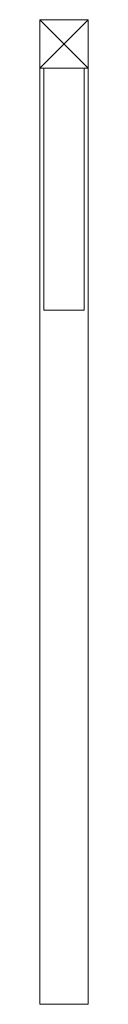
# Model space of a CAD drawing. Extents: x -251948 to -68259, y 37284 to 119967.
# Tile 1 of 41: x -251948 to -251828, y 117527 to 119967. Entities that reach past the tile are written whole.
import ezdxf

# ---------------------------------------------------------------- set-up
doc = ezdxf.new("R2010")
doc.units = 0
doc.header["$MEASUREMENT"] = 0
doc.layers.add('Inwentaryzacja Konst._Nr_Pióra__3', color=7, linetype='Continuous', lineweight=20, true_color=0xff6600)

msp = doc.modelspace()

# ---------------------------------------------------------------- linework, layer by layer
at = {"layer": 'Inwentaryzacja Konst._Nr_Pióra__3', "color": 2}
for p, q in [((-251828.12, 119847.21), (-251948.12, 119967.21)), ((-251828.12, 119967.21), (-251948.12, 119847.21))]:
    msp.add_line(p, q, dxfattribs=at)
for points in [[(-251948.12, 119967.21), (-251828.12, 119967.21), (-251828.12, 119847.21), (-251948.12, 119847.21)], [(-251948.12, 119847.21), (-251948.12, 117527.21), (-251828.12, 117527.21), (-251828.12, 119847.21)]]:
    msp.add_lwpolyline(points, close=True, dxfattribs=at)
at = {"layer": 'Inwentaryzacja Konst._Nr_Pióra__3', "color": 1}
msp.add_lwpolyline([(-251838.12, 119847.21), (-251838.12, 119247.21), (-251938.12, 119247.21), (-251938.12, 119847.21)], close=True, dxfattribs=at)

doc.saveas('drawing.dxf')
